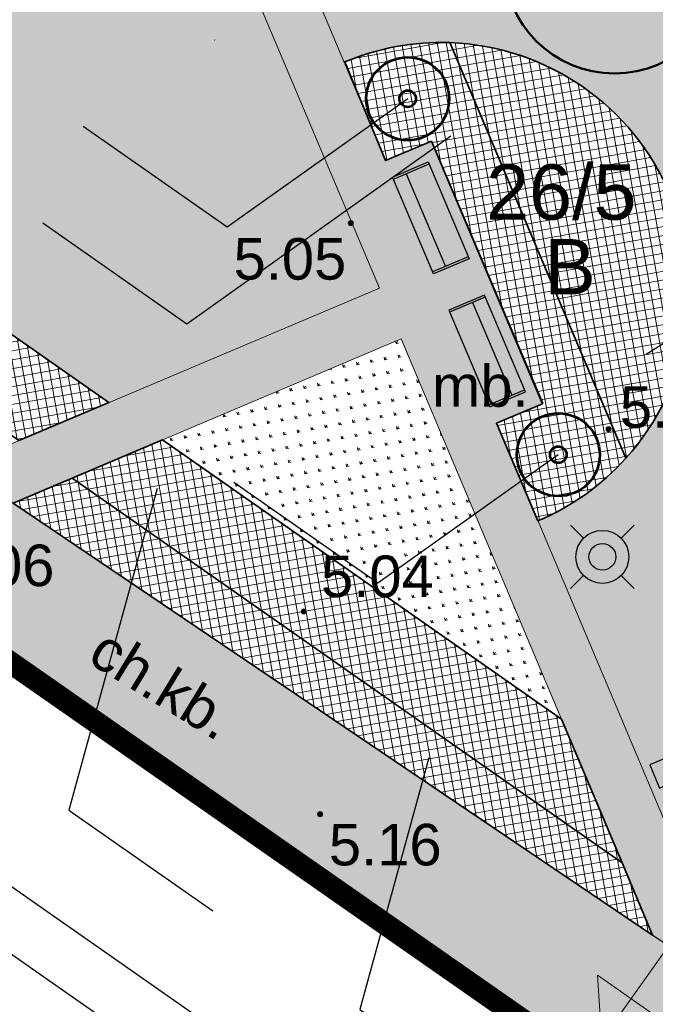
# Model space of a CAD drawing. Extents: x 5477758 to 5478338, y 5918296 to 5918505.
# Tile 47 of 135: x 5477908 to 5477919, y 5918330 to 5918347. Entities that reach past the tile are written whole.
import ezdxf
from ezdxf.enums import TextEntityAlignment as Align

# ---------------------------------------------------------------- set-up
doc = ezdxf.new("R2010")
doc.units = 0
doc.header["$PDSIZE"] = 0.75
for name, pattern in [('budynki akt$0$DASHED', [19.05, 12.7, -6.35]), ('L_0_06', [2, 1.5, -0.5]), ('PRZER1-1', [2, 1, -1]), ('PRZER2-1', [3, 2, -1])]:
    doc.linetypes.add(name, pattern=pattern)
doc.layers.get('0').update_dxf_attribs({"linetype": 'CONTINUOUS'})
for name, color, linetype in [('000_wejscia do budynków', 7, 'CONTINUOUS'), ('0_NAWIERZCHNIA MINERALNA', 43, 'CONTINUOUS'), ('0_NAWIERZCHNIA UTWARDZONA_CHODNIK', 254, 'CONTINUOUS'), ('0_podziały zieleni średniowysokiej i nasadzeń niskich', 7, 'CONTINUOUS'), ('0_PROJEKTOWANE ZABAWKI', 7, 'CONTINUOUS'), ('A_GRANICA OPRACOWANIA', 7, 'CONTINUOUS'), ('ZZ_PROJ-numeracja', 5, 'CONTINUOUS'), ('ZZ_ramka', 6, 'CONTINUOUS')]:
    doc.layers.add(name, color=color, linetype=linetype)
for name, color, linetype, lineweight in [('E_osw', 5, 'CONTINUOUS', 30), ('GESBZO', 7, 'CONTINUOUS', 50), ('GESDZI_O', 7, 'CONTINUOUS', 18), ('GSSKOD', 7, 'PRZER2-1', 18), ('GSSKOD_O', 7, 'PRZER2-1', 18), ('OT_Rzedna', 7, 'CONTINUOUS', 18), ('pomiar', 7, 'CONTINUOUS', 18), ('wysokosci', 7, 'CONTINUOUS', 18), ('ZZ_PROJ-drzewa', 94, 'CONTINUOUS', 50), ('ZZ_PROJ-krzewy-pojedyczne', 96, 'CONTINUOUS', 53), ('ZZ_PROJ-obrys-rabaty', 61, 'CONTINUOUS', 35), ('ZZ_PROJ-szraf-rabaty', 61, 'CONTINUOUS', 13), ('ZZ_trawnik', 62, 'CONTINUOUS', 50)]:
    doc.layers.add(name, color=color, linetype=linetype, lineweight=lineweight)
doc.layers.add('GESUZY_O', color=7, linetype='PRZER1-1', lineweight=18, true_color=0x008000)
doc.layers.add('GULEPR', color=1, linetype='CONTINUOUS', lineweight=18, true_color=0xff0000)
doc.styles.add('GEO-INFO', font='arial.ttf')
pattern_1 = [(55.0427, (5477912.81635, 5918360.15222), (-0.0442929, 0.25010825), [0.047625, -0.3115852]), (10.0427, (5477912.81635, 5918360.15222), (-0.044293, 0.2501082), [0.047625, -0.206375]), (100.0427, (5477912.81635, 5918360.15222), (-0.2501082, -0.044293), [0.047625, -0.206375])]
pattern_2 = [(10.0427, (5477912.81635, 5918360.15222), (-0.0276831, 0.15631766), []), (100.0427, (5477912.81635, 5918360.15222), (-0.15631766, -0.0276831), [])]

# ---------------------------------------------------------------- blocks, each defined once
blk = doc.blocks.new('OTRN')
at = {"linetype": 'Continuous', "lineweight": 13}
blk.add_hatch(color=0, dxfattribs=at).paths.add_polyline_path([(0, -0.091, 1), (0, 0.091, 1)])
at = {"color": 0, "linetype": 'Continuous', "lineweight": 13}
blk.add_circle((0, 0), 0.0906, dxfattribs=at)
blk = doc.blocks.new('zw$2EFF')
at = {"lineweight": 18}
blk.add_hatch(color=256, dxfattribs=at).paths.add_polyline_path([(-0.771, 0.963), (0, 0), (0.77, 0.963)])
blk.add_lwpolyline([(-0.771, 0.963), (0.77, 0.963), (0, 0), (-0.771, 0.963)], dxfattribs=at)
blk = doc.blocks.new('stara ławka w nowym miejscu')
at = {"color": 0}
for p, q in [((5470779.101, 5934415.094), (5470779.772, 5934415.292)), ((5470779.112, 5934415.056), (5470779.784, 5934415.254)), ((5470779.772, 5934415.292), (5470780.31, 5934413.47)), ((5470779.639, 5934413.272), (5470779.101, 5934415.094)), ((5470780.059, 5934413.438), (5470779.544, 5934415.183)), ((5470780.299, 5934413.508), (5470779.627, 5934413.31)), ((5470780.31, 5934413.47), (5470779.639, 5934413.272))]:
    blk.add_line(p, q, dxfattribs=at)
blk = doc.blocks.new('zw$6B5E')
at = {"layer": 'E_osw', "color": 5}
for p, q in [((0.363, 0.041), (0.128, 0.275)), ((1.04, 0.041), (1.275, 0.275)), ((0.363, -0.637), (0.128, -0.871)), ((1.04, -0.637), (1.275, -0.871))]:
    blk.add_line(p, q, dxfattribs=at)
for radius in [0.479, 0.242]:
    blk.add_circle((0.702, -0.298), radius, dxfattribs=at)
blk = doc.blocks.new('D4')
at = {"layer": 'ZZ_PROJ-drzewa'}
for p, q in [((0, -0.5), (0, 0.5)), ((0.5, 0), (-0.5, 0))]:
    blk.add_line(p, q, dxfattribs=at)
blk.add_circle((0, 0), 2, dxfattribs=at)

msp = doc.modelspace()

# ---------------------------------------------------------------- hatches: boundary and pattern name
at = {"layer": '0_NAWIERZCHNIA MINERALNA', "transparency": 33554636}
msp.add_hatch(color=256, dxfattribs=at).paths.add_polyline_path([(5477906.642, 5918339.411), (5477914.249, 5918342.631), (5477909.188, 5918354.61), (5477909.863, 5918355.581), (5477914.362, 5918344.934), (5477915.19, 5918345.284), (5477917.198, 5918340.54), (5477916.37, 5918340.191), (5477920.707, 5918329.915), (5477919.188, 5918330.94), (5477914.643, 5918341.711), (5477907.626, 5918338.747)])
at = {"layer": '0_NAWIERZCHNIA UTWARDZONA_CHODNIK', "transparency": 33554636}
msp.add_hatch(color=256, dxfattribs=at).paths.add_polyline_path([(5477908.466, 5918357.953), (5477910.48, 5918356.535), (5477909.862, 5918355.583), (5477905.988, 5918350.001), (5477901.191, 5918343.092), (5477908.476, 5918338.173), (5477917.75, 5918331.911), (5477921.163, 5918329.606), (5477926.69, 5918325.875), (5477929.362, 5918324.071), (5477927.905, 5918321.692), (5477920.079, 5918327.139), (5477908.934, 5918334.9), (5477901.4, 5918340.146), (5477899.789, 5918341.268), (5477896.501, 5918343.587), (5477896.259, 5918344.15), (5477895.011, 5918344.835), (5477894.38, 5918345.124), (5477893.823, 5918345.456), (5477893.278, 5918345.836), (5477892.005, 5918346.724), (5477892.445, 5918347.336), (5477895.358, 5918351.387), (5477898.133, 5918349.668), (5477900.686, 5918348.087), (5477901.03, 5918348.011), (5477901.353, 5918348.025), (5477901.759, 5918348.207), (5477903.132, 5918350.182), (5477904.814, 5918352.63), (5477908.466, 5918357.953)])
at = {"layer": 'ZZ_PROJ-szraf-rabaty'}
h = msp.add_hatch(dxfattribs=at)
h.set_pattern_fill('ANSI37', color=256, scale=0.05)
h.set_pattern_definition(pattern_2)
h.paths.add_polyline_path([(5477902.642, 5918343.428), (5477907.725, 5918339.874), (5477909.357, 5918340.564), (5477904.727, 5918343.8), (5477910.339, 5918351.884), (5477909.702, 5918353.392)])
h = msp.add_hatch(dxfattribs=at)
h.set_pattern_fill('ANSI37', color=256, scale=0.05)
h.set_pattern_definition(pattern_2)
edge = h.paths.add_edge_path()
edge.add_line((5477915.19, 5918345.284), (5477914.362, 5918344.934))
edge.add_line((5477914.362, 5918344.934), (5477913.622, 5918346.717))
edge.add_arc((5477915.363, 5918342.567), 4.5, 87.9943, 112.7686, ccw=False)
edge.add_line((5477915.521, 5918347.065), (5477918.707, 5918339.556))
edge.add_line((5477918.707, 5918339.556), (5477918.707, 5918339.556))
edge.add_arc((5477915.363, 5918342.568), 4.501, 292.9217, 317.9854, ccw=False)
edge.add_line((5477917.116, 5918338.423), (5477916.367, 5918340.188))
edge.add_line((5477916.367, 5918340.188), (5477917.198, 5918340.54))
edge.add_line((5477917.198, 5918340.54), (5477915.19, 5918345.284))
h = msp.add_hatch(dxfattribs=at)
h.set_pattern_fill('ANSI37', color=256, scale=0.05)
h.set_pattern_definition(pattern_2)
edge = h.paths.add_edge_path()
edge.add_line((5477915.521, 5918347.065), (5477918.707, 5918339.556))
edge.add_arc((5477915.363, 5918342.567), 4.5, 317.9874, 22.7885)
edge.add_arc((5477915.363, 5918342.567), 4.5, 22.7885, 87.9943)
h = msp.add_hatch(dxfattribs=at)
h.set_pattern_fill('ANSI37', color=256, scale=0.05)
h.set_pattern_definition(pattern_2)
h.paths.add_polyline_path([(5477908.693, 5918339.197), (5477910.325, 5918339.887), (5477917.542, 5918334.841), (5477918.638, 5918332.245)])
h = msp.add_hatch(dxfattribs=at)
h.set_pattern_fill('ANSI37', color=256, scale=0.05)
h.set_pattern_definition(pattern_2)
h.paths.add_polyline_path([(5477907.626, 5918338.747), (5477919.189, 5918330.94), (5477918.638, 5918332.245), (5477908.693, 5918339.197)])
at = {"layer": 'ZZ_trawnik', "lineweight": 13}
h = msp.add_hatch(dxfattribs=at)
h.set_pattern_fill('GRASS', color=256, scale=0.01)
h.set_pattern_definition(pattern_1)
edge = h.paths.add_edge_path()
edge.add_line((5477910.486, 5918356.546), (5477909.864, 5918355.581))
edge.add_line((5477909.864, 5918355.581), (5477913.61, 5918346.712))
edge.add_arc((5477915.363, 5918342.567), 4.5, 19.6422, 112.9288, ccw=False)
edge.add_arc((5477915.363, 5918342.567), 4.5, 292.9198, 19.6422, ccw=False)
edge.add_line((5477917.116, 5918338.423), (5477920.707, 5918329.915))
edge.add_line((5477920.707, 5918329.915), (5477929.399, 5918324.045))
edge.add_line((5477929.399, 5918324.045), (5477932.36, 5918340.435))
edge.add_line((5477932.36, 5918340.435), (5477930.095, 5918342.077))
edge.add_line((5477930.095, 5918342.077), (5477930.027, 5918341.983))
edge.add_line((5477930.027, 5918341.983), (5477929.147, 5918340.768))
edge.add_line((5477929.147, 5918340.768), (5477927.528, 5918341.942))
edge.add_line((5477927.528, 5918341.942), (5477928.408, 5918343.157))
edge.add_line((5477928.408, 5918343.157), (5477927.211, 5918344.025))
edge.add_line((5477927.211, 5918344.025), (5477927.519, 5918344.426))
edge.add_line((5477927.519, 5918344.426), (5477910.486, 5918356.546))
h.paths.add_polyline_path([(5477912.202, 5918354.631), (5477913.775, 5918353.396), (5477912.848, 5918352.216), (5477911.275, 5918353.451)], flags=16)
edge = h.paths.add_edge_path(flags=16)
edge.add_arc((5477918.5, 5918348.508), 0.5, 0, 360)
edge = h.paths.add_edge_path(flags=16)
edge.add_arc((5477921.63, 5918344.886), 0.5, 0, 360)
edge = h.paths.add_edge_path(flags=16)
edge.add_arc((5477922.074, 5918340.161), 0.5, 0, 360)
edge = h.paths.add_edge_path(flags=16)
edge.add_line((5477925.736, 5918338.889), (5477923.793, 5918335.888))
edge.add_line((5477923.793, 5918335.888), (5477926.084, 5918334.384))
edge.add_line((5477926.084, 5918334.384), (5477922.451, 5918332.853))
edge.add_line((5477922.451, 5918332.853), (5477924.394, 5918328.245))
edge.add_line((5477924.394, 5918328.245), (5477929.983, 5918330.602))
edge.add_line((5477929.983, 5918330.602), (5477928.047, 5918335.194))
edge.add_line((5477928.047, 5918335.194), (5477928.018, 5918335.262))
edge.add_line((5477928.018, 5918335.262), (5477928.976, 5918336.78))
edge.add_line((5477928.976, 5918336.78), (5477925.744, 5918338.901))
h = msp.add_hatch(dxfattribs=at)
h.set_pattern_fill('GRASS', color=256, scale=0.01)
h.set_pattern_definition(pattern_1)
h.paths.add_polyline_path([(5477910.339, 5918351.884), (5477904.727, 5918343.8), (5477909.357, 5918340.564), (5477914.249, 5918342.631)])
h = msp.add_hatch(dxfattribs=at)
h.set_pattern_fill('GRASS', color=256, scale=0.01)
h.set_pattern_definition(pattern_1)
h.paths.add_polyline_path([(5477910.325, 5918339.887), (5477914.643, 5918341.709), (5477917.542, 5918334.841)])

# ---------------------------------------------------------------- linework, layer by layer
at = {"layer": '0_podziały zieleni średniowysokiej i nasadzeń niskich', "lineweight": 0}
for p, q in [((5477909.863, 5918355.581), (5477914.362, 5918344.934)), ((5477909.188, 5918354.609), (5477914.249, 5918342.631)), ((5477911.27, 5918347.112), (5477911.269, 5918347.115)), ((5477915.19, 5918345.284), (5477914.362, 5918344.934)), ((5477906.637, 5918339.414), (5477914.249, 5918342.631)), ((5477914.643, 5918341.711), (5477907.626, 5918338.747)), ((5477914.643, 5918341.711), (5477919.189, 5918330.94)), ((5477916.37, 5918340.189), (5477920.707, 5918329.915))]:
    msp.add_line(p, q, dxfattribs=at)
for points in [[(5477915.19, 5918345.284), (5477917.198, 5918340.54), (5477916.37, 5918340.189)], [(5477919.189, 5918330.94), (5477920.707, 5918329.915)]]:
    msp.add_lwpolyline(points, dxfattribs=at)
at = {"layer": '0_PROJEKTOWANE ZABAWKI'}
msp.add_lwpolyline([(5477919.741, 5918333.772), (5477919.562, 5918334.196), (5477919.138, 5918334.017), (5477919.317, 5918333.593), (5477919.741, 5918333.772)], dxfattribs=at)
at = {"layer": 'A_GRANICA OPRACOWANIA', "color": 1, "linetype": 'budynki akt$0$DASHED', "ltscale": 0.1, "const_width": 0.4}
msp.add_lwpolyline([(5477902.984, 5918361.774), (5477916.9, 5918352.076), (5477917.564, 5918351.614), (5477920.33, 5918349.686), (5477925.008, 5918346.426), (5477927.636, 5918344.595), (5477927.224, 5918344.001), (5477929.613, 5918342.342), (5477930.353, 5918341.828), (5477931.84, 5918340.796), (5477932.36, 5918340.435), (5477932.052, 5918338.73), (5477931.779, 5918337.302), (5477931.203, 5918334.286), (5477930.468, 5918330.081), (5477929.362, 5918324.071), (5477927.904, 5918321.69), (5477892.005, 5918346.724), (5477902.984, 5918361.774)], dxfattribs=at)
at = {"layer": 'GESBZO', "color": 7, "linetype": 'Continuous', "lineweight": 50}
msp.add_lwpolyline([(5477893.633, 5918332.514), (5477899.789, 5918341.268), (5477935.862, 5918316.151)], dxfattribs=at)
at = {"layer": 'GSSKOD', "color": 7, "linetype": 'PRZER2-1', "lineweight": 18, "ltscale": 0.5}
msp.add_lwpolyline([(5477935.861, 5918316.15), (5477899.789, 5918341.268), (5477893.633, 5918332.514), (5477893.905, 5918332.325), (5477890.614, 5918327.638), (5477888.72, 5918328.897), (5477897.292, 5918341.743)], dxfattribs=at)
at = {"layer": 'GULEPR', "color": 1, "linetype": 'Continuous', "lineweight": 18, "true_color": 0xff0000}
msp.add_lwpolyline([(5477937.976, 5918319.447), (5477919.661, 5918331.002), (5477917.343, 5918327.741)], dxfattribs=at)
at = {"layer": 'OT_Rzedna', "color": 7}
for p in [(5477918.393, 5918340.083), (5477912.879, 5918336.787)]:
    msp.add_point(p, dxfattribs=at)
at = {"layer": 'pomiar', "linetype": 'L_0_06', "lineweight": 13, "flags": 128}
msp.add_lwpolyline([(5477929.362, 5918324.071), (5477901.191, 5918343.092), (5477909.863, 5918355.582)], dxfattribs=at)
at = {"layer": 'ZZ_PROJ-krzewy-pojedyczne'}
for centre, radius in [((5477914.76, 5918346.052), 0.75), ((5477914.76, 5918346.052), 0.15), ((5477917.484, 5918339.62), 0.75), ((5477917.484, 5918339.62), 0.15)]:
    msp.add_circle(centre, radius, dxfattribs=at)
at = {"layer": 'ZZ_PROJ-numeracja', "flags": 128}
for points in [[(5477919.071, 5918341.437), (5477927.977, 5918347.047), (5477930.581, 5918345.227)], [(5477914.76, 5918346.052), (5477911.493, 5918343.729), (5477908.889, 5918345.549)], [(5477915.539, 5918345.377), (5477910.765, 5918341.981), (5477908.161, 5918343.801)], [(5477917.484, 5918339.62), (5477914.218, 5918337.296), (5477911.614, 5918339.117)], [(5477915.141, 5918334.141), (5477913.894, 5918329.595), (5477916.498, 5918327.774)]]:
    msp.add_lwpolyline(points, dxfattribs=at)
at = {"layer": 'ZZ_PROJ-numeracja', "elevation": 0.48, "flags": 128}
msp.add_lwpolyline([(5477910.228, 5918339.009), (5477908.633, 5918333.197), (5477911.237, 5918331.376)], dxfattribs=at)
at = {"layer": 'ZZ_PROJ-obrys-rabaty'}
msp.add_line((5477915.19, 5918345.284), (5477917.202, 5918340.542), dxfattribs=at)
for points in [[(5477902.642, 5918343.428), (5477907.725, 5918339.874), (5477909.357, 5918340.564), (5477904.727, 5918343.8), (5477910.339, 5918351.884), (5477909.702, 5918353.392), (5477902.642, 5918343.428)], [(5477908.693, 5918339.197), (5477910.325, 5918339.887), (5477917.542, 5918334.841), (5477918.638, 5918332.245), (5477908.693, 5918339.197)], [(5477907.626, 5918338.747), (5477919.189, 5918330.94), (5477918.638, 5918332.245), (5477908.693, 5918339.197), (5477907.626, 5918338.747)]]:
    msp.add_lwpolyline(points, dxfattribs=at)
for points in [[(5477915.19, 5918345.284), (5477914.362, 5918344.934), (5477913.622, 5918346.717, -0.108521), (5477915.521, 5918347.065), (5477918.707, 5918339.556), (5477918.707, 5918339.556, -0.109799), (5477917.116, 5918338.423), (5477916.367, 5918340.188), (5477917.198, 5918340.54), (5477915.19, 5918345.284)], [(5477915.521, 5918347.065), (5477918.707, 5918339.556, 0.290532), (5477919.512, 5918344.31, 0.292448), (5477915.521, 5918347.065, -29.303282)]]:
    msp.add_lwpolyline(points, format="xyb", dxfattribs=at)
at = {"layer": 'ZZ_ramka'}
for points in [[(5477986.229, 5918348.093), (5477952.195, 5918299.41), (5477883.35, 5918347.539), (5477917.385, 5918396.222)], [(5477984.837, 5918347.847), (5477951.948, 5918300.803), (5477886.382, 5918346.64), (5477919.27, 5918393.684)]]:
    msp.add_lwpolyline(points, close=True, dxfattribs=at)

# ---------------------------------------------------------------- block references
at = {"layer": '000_wejscia do budynków', "lineweight": 0, "xscale": -1.5, "yscale": 1.5, "zscale": 1.5, "rotation": 325.048567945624}
msp.add_blockref('zw$2EFF', (5477918.313, 5918328.371), dxfattribs=at)
at = {"layer": '0_PROJEKTOWANE ZABAWKI', "rotation": 186.4699120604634}
msp.add_blockref('stara ławka w nowym miejscu', (10245154.046, 12431418.214), dxfattribs=at)
at = {"layer": '0_PROJEKTOWANE ZABAWKI', "xscale": -1, "rotation": 219.4411956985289}
msp.add_blockref('stara ławka w nowym miejscu', (-2517091.139, 7025843.71), dxfattribs=at)
at = {"layer": 'E_osw'}
msp.add_blockref('zw$6B5E', (5477917.579, 5918338.072), dxfattribs=at)
at = {"layer": 'OT_Rzedna', "color": 7, "linetype": 'Continuous', "xscale": 0.5, "yscale": 0.5, "zscale": 0.5}
for p in [(5477913.73, 5918343.805), (5477918.393, 5918340.083), (5477912.879, 5918336.787), (5477913.176, 5918333.123)]:
    msp.add_blockref('OTRN', p, dxfattribs=at)
at = {"layer": 'ZZ_PROJ-drzewa', "lineweight": 30, "rotation": 325.0426754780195}
for p in [(5477918.5, 5918348.508), (5477921.63, 5918344.886)]:
    msp.add_blockref('D4', p, dxfattribs=at)

# ---------------------------------------------------------------- texts
at = {"layer": 'GESDZI_O', "color": 7, "linetype": 'Continuous', "lineweight": 0, "style": 'GEO-INFO'}
msp.add_text('26/5', height=1, dxfattribs=at).set_placement((5477916.179, 5918344.866), align=Align.TOP_LEFT)
at = {"layer": 'GESUZY_O', "color": 96, "linetype": 'Continuous', "lineweight": 0, "true_color": 0x008000, "style": 'GEO-INFO'}
msp.add_text('B', height=1, dxfattribs=at).set_placement((5477917.231, 5918343.517), align=Align.TOP_LEFT)
at = {"layer": 'GSSKOD_O', "color": 7, "linetype": 'Continuous', "lineweight": 0, "style": 'GEO-INFO'}
msp.add_text('mb.', height=0.75, dxfattribs=at).set_placement((5477916.074, 5918340.876), align=Align.MIDDLE)
msp.add_text('ch.kb.', height=0.75, rotation=328.6198, dxfattribs=at).set_placement((5477910.337, 5918335.49), align=Align.MIDDLE)
at = {"layer": 'wysokosci', "color": 7, "style": 'GEO-INFO'}
for s, p in [('5.05', (5477911.611, 5918343.533)), ('5.04', (5477918.597, 5918340.856)), ('5.06', (5477906.333, 5918337.995)), ('5.04', (5477913.193, 5918337.798)), ('5.16', (5477913.335, 5918332.949))]:
    msp.add_text(s, height=0.75, dxfattribs=at).set_placement(p, align=Align.TOP_LEFT)

doc.saveas('drawing.dxf')
